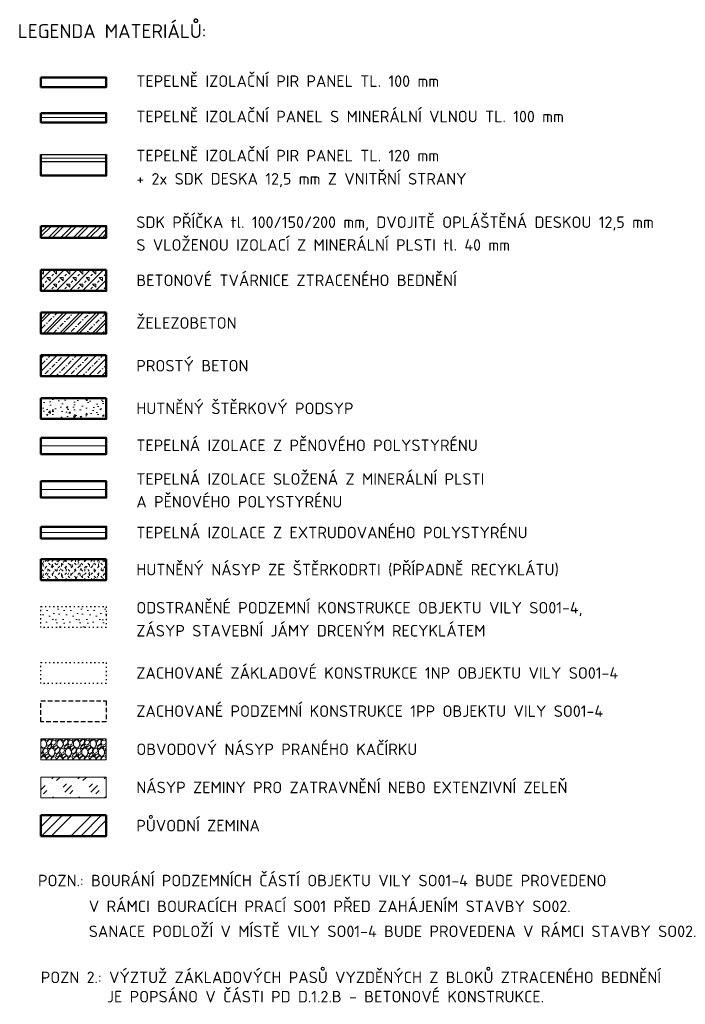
# Model space of a CAD drawing. Header units: millimetres. Extents: x -118752 to 407724, y -73278 to 155058.
# Tile 228 of 256: x 123192 to 137593, y 57915 to 79224. Entities that reach past the tile are written whole.
import ezdxf

# ---------------------------------------------------------------- set-up
doc = ezdxf.new("R2010")
doc.units = ezdxf.units.MM
doc.header["$LTSCALE"] = 10
doc.linetypes.add('BOURANI', pattern=[8.89, 2.54, -6.35])
doc.linetypes.add('DASH', pattern=[0.75, 0.5, -0.25])
for name, color, linetype, lineweight in [('CKBOURANI', 7, 'BOURANI', 25), ('CKIZOLACE', 1, 'Continuous', 18), ('CKSTENY_PODROVINOU', 7, 'Continuous', 25), ('CKSTENY_REZ', 6, 'Continuous', 50), ('CKTEXTY_MALE', 3, 'Continuous', 18), ('CKTEXTY_STREDNI', 6, 'Continuous', 25), ('srafy', 7, 'Continuous', 18)]:
    doc.layers.add(name, color=color, linetype=linetype, lineweight=lineweight)
doc.styles.get("Standard").update_dxf_attribs({"font": 'isocpeur.ttf'})
doc.linetypes.add('IZOLACE_POLYSTYREN_EXPANDOVANY', pattern='A,1,[224,CADKON.SHX,S=0.01,R=0,X=-0.5,Y=-1.74],-2', length=3)
doc.linetypes.add('IZOLACE_POLYSTYREN_PENOVY', pattern='A,0.001,[228,CADKON.SHX,S=0.1,R=0,X=0,Y=0],-2', length=2.001)
doc.linetypes.add('IZOLACE_PROTIOTRESOVA', pattern='A,0.001,[219,CADKON.SHX,S=1,R=0,X=0,Y=0],-1,[219,CADKON.SHX,S=1,R=180,X=1,Y=0],-1', length=2.001)
doc.linetypes.add('IZOLACE_TEPELNA_U', pattern='A,0.00254,-2.54,[216,CADKON.SHX,S=2.54,R=0,X=-2.54,Y=0],-15.24,[216,CADKON.SHX,S=2.54,R=180,X=2.54,Y=0],-2.54', length=20.32254)
doc.linetypes.add('IZOLACE_TEPELNA_U_0.5', pattern='A,0.001,[221,CADKON.SHX,S=1,R=0,X=0,Y=0],-2,[221,CADKON.SHX,S=1,R=180,X=2,Y=0],-2', length=4.001)

msp = doc.modelspace()

# ---------------------------------------------------------------- hatches: boundary and pattern name
at = {"layer": 'srafy', "transparency": 33554687}
h = msp.add_hatch(dxfattribs=at)
h.set_pattern_fill('ANSI32', color=256, scale=20, style=0)
h.paths.add_polyline_path([(125066.514, 74759.075), (125066.514, 74506.418), (123650.971, 74506.418), (123650.971, 74759.075)])
h = msp.add_hatch(dxfattribs=at)
h.set_pattern_fill('BETON-PERLITBETON', color=256, scale=50, style=0)
h.set_pattern_definition([(45, (0, 0), (-141.42136, 141.42136), []), (45, (141.42, 0), (-141.42136, 141.42136), [50, -150]), (135, (247.49, 35.36), (-141.42136, -141.42136), [100, -100]), (0, (176.78, 106.07), (141.42136, 141.42136), [70.71068, -212.13203]), (90, (247.49, 35.36), (-141.42136, 141.42136), [70.71068, -212.13203])])
h.paths.add_polyline_path([(125066.514, 73808.613), (125066.514, 73355.956), (123650.971, 73355.956), (123650.971, 73808.613)])
h = msp.add_hatch(dxfattribs=at)
h.set_pattern_fill('BETON-ZELEZOBETON', color=256, scale=50, style=0)
h.set_pattern_definition([(45, (0, 0), (-176.7767, 176.7767), []), (45, (70.7, 0), (-176.7767, 176.7767), []), (45, (212.13, 0), (-106.066, 247.48737), [100, -50, 0, -50])])
h.paths.add_polyline_path([(125066.514, 72884.479), (125066.514, 72431.822), (123650.971, 72431.822), (123650.971, 72884.479)])
h = msp.add_hatch(dxfattribs=at)
h.set_pattern_fill('BETON-PROSTY', color=256, scale=50, style=0)
h.set_pattern_definition([(45, (0, 0), (-141.42136, 141.42136), []), (45, (141.42, 0), (-70.71068, 212.13203), [100, -50, 0, -50])])
h.paths.add_polyline_path([(125066.514, 71960.345), (125066.514, 71507.688), (123650.971, 71507.688), (123650.971, 71960.345)])
h = msp.add_hatch(dxfattribs=at)
h.set_pattern_fill('AR-CONC', color=256, scale=2, style=0)
h.set_pattern_definition([(50, (0, 0), (364.36934, -31.8782), [38.1, -419.1]), (355, (0, 0), (-70.4857, 382.1133), [30.48, -335.28]), (100.451, (30.36, -2.66), (293.885, 350.2334), [32.38, -356.18]), (46.1842, (0, 101.6), (542.1581, -84.0847), [57.15, -628.65]), (96.6356, (45.2, 94.6), (474.8085, 494.8511), [48.57, -534.27]), (351.184, (0, 101.6), (474.8092, 494.8502), [45.72, -502.92]), (21, (50.8, 76.2), (303.22976, -204.53104), [38.1, -419.1]), (326, (50.8, 76.2), (123.6041, 368.3759), [30.48, -335.28]), (71.4514, (76.07, 59.16), (426.833, 163.8457), [32.38, -356.18]), (37.5, (0, 0), (6.17721, 169.11008), [0, -331.216, 0, -340.36, 0, -336.55]), (7.5, (0, 0), (133.63933, 200.36115), [0, -194.056, 0, -323.596, 0, -128.27]), (-32.5, (-113.28, 0), (271.18119, -11.45749), [0, -127, 0, -396.24, 0, -525.78]), (-42.5, (-164.08, 0), (296.25836, 50.853), [0, -165.1, 0, -263.144, 0, -373.38])])
h.paths.add_polyline_path([(125066.514, 71036.211), (125066.514, 70583.555), (123650.971, 70583.555), (123650.971, 71036.211)])
h = msp.add_hatch(dxfattribs=at)
h.set_pattern_fill('ZEM_ZASYP_NOSNY', color=256, scale=50, style=0)
h.set_pattern_definition([(45, (0, 891), (1e-14, 141.421356), [50, -150]), (135, (106.07, 961.71), (-141.421356, 1e-14), [50, -150]), (90, (0, 891), (-100, 100), [50, -150]), (65, (106.07, 961.71), (-48.36895, 132.892605), [50, -150])])
h.paths.add_polyline_path([(125066.514, 67547.441), (125066.514, 67094.784), (123650.971, 67094.784), (123650.971, 67547.441)])
at = {"layer": 'srafy'}
h = msp.add_hatch(dxfattribs=at)
h.set_pattern_fill('STIPPLE', color=256, scale=20, style=0)
h.set_pattern_definition([(0, (20.3, 700.9), (0, 508), [0, -508]), (0, (182.9, 711.06), (0, 508), [0, -508]), (0, (91.44, 822.8), (0, 508), [0, -508]), (0, (203.2, 904.1), (0, 508), [0, -508]), (0, (71.1, 934.6), (0, 508), [0, -508]), (0, (111.76, 1056.5), (0, 508), [0, -508]), (0, (40.64, 1147.94), (0, 508), [0, -508]), (0, (203.2, 1137.8), (0, 508), [0, -508]), (0, (325.1, 1158.1), (0, 508), [0, -508]), (0, (386.1, 1036.2), (0, 508), [0, -508]), (0, (487.7, 1026), (0, 508), [0, -508]), (0, (487.7, 843.14), (0, 508), [0, -508]), (0, (396.24, 782.2), (0, 508), [0, -508]), (0, (254, 812.66), (0, 508), [0, -508]), (0, (345.44, 904.1), (0, 508), [0, -508]), (0, (254, 995.54), (0, 508), [0, -508]), (0, (467.36, 711.06), (0, 508), [0, -508])])
h.paths.add_polyline_path([(125066.514, 66521.498), (125066.514, 66068.841), (123650.971, 66068.841), (123650.971, 66521.498)])
at = {"layer": 'srafy', "transparency": 33554687}
h = msp.add_hatch(dxfattribs=at)
h.set_pattern_fill('GRAVL1', color=256, scale=10, angle=45, style=0)
h.set_pattern_definition([(273.0128, (-50.29, 308.92), (179.605681, -3053.2870046), [34.17214, -3383.04835]), (229.9697, (-48.493, 274.796), (1975.6580968, 2334.865219), [58.64047, -5805.40495]), (177.5104, (-86.21, 229.895), (3771.7074617, -179.6083473), [41.34815, -4093.47213]), (312.2737, (-111.355, 114.947), (-3412.4980942, 3771.7069086), [53.40045, -5286.64373]), (337.8337, (-75.434, 75.434), (-3053.2882158, 1257.2334334), [52.36337, -5183.98074]), (402.2737, (-26.941, 55.678), (-3771.7069086, -3412.4980942), [53.40045, -5286.64373]), (82.6942, (12.572, 91.599), (-538.81840986, -4130.9174117), [70.61937, -6991.31165]), (117.2553, (21.553, 161.645), (-2694.0742264, 5208.5498064), [66.67195, -6600.52553]), (166.4296, (-8.98, 220.914), (-3771.7081583, 898.0232417), [53.5813, -5304.55454]), (220.2364, (-61.066, 233.487), (2155.2601182, 1796.052915), [61.17133, -2997.3938]), (267.3974, (-107.763, 193.9735), (-179.6078648, -4130.91771387), [79.1078, -7831.67725]), (183.8141, (68.25, 290.96), (-2334.866638, -179.6061342), [27.00045, -2673.05638]), (216.4692, (41.309, 289.164), (2694.077949, 1975.6546179), [51.3682, -5085.4638]), (270, (3e-14, 258.63), (179.60518, -179.60518), [35.92093, -323.28917]), (248.1986, (-34.125, 267.61), (538.815081, 1257.2360466), [19.34413, -1915.0622]), (336.8014, (-41.31, 249.65), (-718.420523, 359.21031), [27.35656, -1340.47535]), (75.9638, (-16.164, 238.875), (179.604321, 898.025703), [44.43197, -1436.62984]), (206.5651, (-5.39, 281.98), (538.81516, 179.605487), [32.1287, -771.0899]), (61.3895, (-145.48, 145.48), (1257.2375611, 2334.865677), [45.0088, -4455.88263]), (115.3462, (-123.928, 184.993), (1257.2370941, -2694.0763663), [37.7599, -3738.22163]), (338.1986, (-41.31, 317.9), (-1257.2360466, 538.815081), [38.688, -1895.71833]), (388.6105, (-5.388, 303.533), (-2334.865677, -1257.2375611), [45.0088, -4455.88263]), (384.444, (-34.125, 34.125), (-1257.235469, -538.8164176), [43.4035, -2126.7735]), (339.7751, (5.388, 52.085), (-2873.6811705, 1077.632752), [36.3672, -3600.3593]), (111.8014, (140.092, 140.092), (-538.815081, 1257.2360466), [38.688, -1895.71833]), (62.354, (125.724, 176.013), (-1616.4474519, -3053.2864564), [42.57827, -4215.2377]), (114.444, (52.085, 52.085), (538.8164176, -1257.235469), [21.70176, -2148.47526]), (146.3099, (129.316, 129.316), (-898.025322, 538.815928), [12.95146, -1282.19937]), (210.9638, (118.54, 136.5), (718.42024, 359.210692), [52.36337, -994.9053]), (231.009, (73.638, 109.559), (1616.4461796, 1975.6561793), [48.5267, -4804.13644]), (348.6901, (1e-14, 222.71), (-538.815528, 179.604803), [36.6324, -879.17757]), (398.1572, (35.921, 215.526), (3412.4986485, 2694.0752859), [63.95568, -6331.601]), (105.9454, (86.21, 255.04), (538.8154314, -1975.6564206), [26.15082, -2588.9392]), (135, (79.03, 280.18), (-359.21024, 4e-14), [15.24, -238.76]), (165.2564, (64.658, 111.355), (1975.6558694, -538.8167267), [35.2867, -3493.3941]), (93.0128, (30.533, 120.335), (-179.605681, 3053.2870046), [68.3443, -3348.8762]), (45, (26.94, 188.59), (4e-14, 359.21024), [66.04, -187.96]), (370.3048, (73.638, 235.283), (-3053.2875964, -538.8127898), [40.16096, -3975.9316]), (299.0546, (113.15, 242.467), (538.81541, -898.025615), [36.9829, -1812.16503]), (252.646, (131.112, 210.138), (-1616.4439634, -5208.5491825), [60.2145, -5961.2464]), (220.4261, (113.151, 152.664), (-2514.47088044, -2155.2625031), [63.70295, -6306.5848])])
h.paths.add_polyline_path([(125066.514, 63658.557), (125066.514, 63205.901), (123650.971, 63205.901), (123650.971, 63658.557)])
at = {"layer": 'srafy', "transparency": 33554661}
h = msp.add_hatch(dxfattribs=at)
h.set_pattern_fill('SKLO', color=256, scale=100, style=0)
h.set_pattern_definition([(45, (0, 0), (4e-14, 565.6854), [200, -200]), (45, (388.9, 247.5), (4e-14, 565.6854), [100, -300]), (45, (247.5, 388.9), (4e-14, 565.6854), [100, -300])])
h.paths.add_polyline_path([(125066.514, 62832.871), (125066.514, 62380.215), (123650.971, 62380.215), (123650.971, 62832.871)])
at = {"layer": 'srafy', "transparency": 33554687}
h = msp.add_hatch(dxfattribs=at)
h.set_pattern_fill('ZEM_PUVODNI', color=256, scale=150, style=0)
h.set_pattern_definition([(45, (0, -1651.4), (-424.264, 424.264), []), (45, (212.13, -1651.4), (-424.264, 424.264), []), (45, (424.26, -1651.4), (-424.264, 424.264), [])])
h.paths.add_polyline_path([(125066.514, 62007.185), (125066.514, 61554.529), (123650.971, 61554.529), (123650.971, 62007.185)])

# ---------------------------------------------------------------- linework, layer by layer
at = {"layer": 'CKBOURANI'}
for p, q in [((123650.971, 66521.498), (125066.514, 66521.498)), ((123650.971, 65309.93), (125066.514, 65309.93))]:
    msp.add_line(p, q, dxfattribs=at)
at = {"layer": 'CKBOURANI', "linetype": 'DASH', "ltscale": 20}
msp.add_line((123650.971, 64484.244), (125066.514, 64484.244), dxfattribs=at)
at = {"layer": 'CKBOURANI'}
for points in [[(125066.514, 66521.498), (125066.514, 66068.841), (123650.971, 66068.841), (123650.971, 66521.498)], [(125066.514, 65309.93), (125066.514, 64857.273), (123650.971, 64857.273), (123650.971, 65309.93)]]:
    msp.add_lwpolyline(points, dxfattribs=at)
at = {"layer": 'CKBOURANI', "linetype": 'DASH', "ltscale": 20}
msp.add_lwpolyline([(125066.514, 64484.244), (125066.514, 64031.587), (123650.971, 64031.587), (123650.971, 64484.244)], dxfattribs=at)
at = {"layer": 'CKIZOLACE', "linetype": 'IZOLACE_POLYSTYREN_PENOVY', "ltscale": 10}
msp.add_lwpolyline([(123650.971, 77104.323), (125066.514, 77104.323)], dxfattribs=at)
at = {"layer": 'CKIZOLACE', "linetype": 'IZOLACE_POLYSTYREN_EXPANDOVANY', "ltscale": 3.75}
msp.add_lwpolyline([(123650.971, 76228.861), (125066.514, 76228.861)], dxfattribs=at)
at = {"layer": 'CKIZOLACE', "linetype": 'IZOLACE_TEPELNA_U', "ltscale": 1.722441}
msp.add_lwpolyline([(123650.971, 69999.597), (125066.514, 69999.597)], dxfattribs=at)
at = {"layer": 'CKIZOLACE', "linetype": 'IZOLACE_TEPELNA_U_0.5', "ltscale": 4.375}
msp.add_lwpolyline([(123650.971, 69060.009), (125066.514, 69060.009)], dxfattribs=at)
at = {"layer": 'CKIZOLACE', "linetype": 'IZOLACE_PROTIOTRESOVA', "ltscale": 12.5}
msp.add_lwpolyline([(123650.971, 68124.608), (125066.514, 68124.608)], dxfattribs=at)
at = {"layer": 'CKSTENY_PODROVINOU'}
for p, q in [((123650.971, 77204.323), (125066.514, 77204.323)), ((123650.971, 77004.323), (123650.971, 77204.323)), ((125066.514, 77004.323), (125066.514, 77204.323)), ((123650.971, 77004.323), (125066.514, 77004.323)), ((123650.971, 76153.861), (123650.971, 76303.861)), ((123650.971, 76303.861), (125066.514, 76303.861)), ((125066.514, 76153.861), (125066.514, 76303.861)), ((123650.971, 76153.861), (125066.514, 76153.861)), ((123650.971, 69824.597), (123650.971, 70174.597)), ((125066.514, 69824.597), (125066.514, 70174.597)), ((123650.971, 69824.597), (125066.514, 69824.597)), ((123650.971, 68885.009), (123650.971, 69235.009)), ((125066.514, 68885.009), (125066.514, 69235.009)), ((123650.971, 68885.009), (125066.514, 68885.009)), ((123650.971, 67999.608), (123650.971, 68249.608)), ((125066.514, 67999.608), (125066.514, 68249.608)), ((123650.971, 67999.608), (125066.514, 67999.608))]:
    msp.add_line(p, q, dxfattribs=at)
at = {"layer": 'CKSTENY_REZ'}
for p, q in [((123650.971, 73808.613), (125066.514, 73808.613)), ((123650.971, 72884.479), (125066.514, 72884.479)), ((123650.971, 71960.345), (125066.514, 71960.345)), ((123650.971, 71036.211), (125066.514, 71036.211)), ((123650.971, 67547.441), (125066.514, 67547.441)), ((123650.971, 62007.185), (125066.514, 62007.185))]:
    msp.add_line(p, q, dxfattribs=at)
for points in [[(123650.971, 77969.651), (125066.514, 77969.651), (125066.514, 77766.995), (123650.971, 77766.995)], [(123650.971, 77204.323), (125066.514, 77204.323), (125066.514, 77001.666), (123650.971, 77001.666)], [(123650.971, 74759.075), (125066.514, 74759.075), (125066.514, 74506.418), (123650.971, 74506.418)], [(123650.971, 70174.597), (125066.514, 70174.597), (125066.514, 69821.941), (123650.971, 69821.941)], [(123650.971, 69235.009), (125066.514, 69235.009), (125066.514, 68882.352), (123650.971, 68882.352)], [(123650.971, 68249.608), (125066.514, 68249.608), (125066.514, 67996.952), (123650.971, 67996.952)]]:
    msp.add_lwpolyline(points, close=True, dxfattribs=at)
for points in [[(125066.514, 76303.861), (125066.514, 75851.204), (123650.971, 75851.204), (123650.971, 76303.861)], [(125066.514, 73808.613), (125066.514, 73355.956), (123650.971, 73355.956), (123650.971, 73808.613)], [(125066.514, 72884.479), (125066.514, 72431.822), (123650.971, 72431.822), (123650.971, 72884.479)], [(125066.514, 71960.345), (125066.514, 71507.688), (123650.971, 71507.688), (123650.971, 71960.345)], [(125066.514, 71036.211), (125066.514, 70583.555), (123650.971, 70583.555), (123650.971, 71036.211)], [(125066.514, 67547.441), (125066.514, 67094.784), (123650.971, 67094.784), (123650.971, 67547.441)], [(125066.514, 62007.185), (125066.514, 61554.529), (123650.971, 61554.529), (123650.971, 62007.185)]]:
    msp.add_lwpolyline(points, dxfattribs=at)
at = {"layer": 'srafy', "transparency": 33554687}
for p, q in [((123650.971, 63658.557), (125066.514, 63658.557)), ((123650.971, 62832.871), (125066.514, 62832.871))]:
    msp.add_line(p, q, dxfattribs=at)
for points in [[(125066.514, 63658.557), (125066.514, 63205.901), (123650.971, 63205.901), (123650.971, 63658.557)], [(125066.514, 62832.871), (125066.514, 62380.215), (123650.971, 62380.215), (123650.971, 62832.871)]]:
    msp.add_lwpolyline(points, dxfattribs=at)

# ---------------------------------------------------------------- texts
at = {"layer": 'CKTEXTY_MALE'}
for s, p in [('TEPELNĚ IZOLAČNÍ PIR PANEL TL. 100 mm', (125715.896, 77769.433)), ('TEPELNĚ IZOLAČNÍ PANEL S MINERÁLNÍ VLNOU TL. 100 mm', (125715.896, 77004.104)), ('TEPELNĚ IZOLAČNÍ PIR PANEL TL. 120 mm', (125715.896, 76158.646)), ('+ 2x SDK DESKA 12,5 mm Z VNITŘNÍ STRANY', (125715.896, 75655.098)), ('SDK PŘÍČKA tl. 100/150/200 mm, DVOJITĚ OPLÁŠTĚNÁ DESKOU 12,5 mm', (125715.896, 74716.537)), ('S VLOŽENOU IZOLACÍ Z MINERÁLNÍ PLSTI tl. 40 mm', (125715.896, 74223.966)), ('BETONOVÉ TVÁRNICE ZTRACENÉHO BEDNĚNÍ', (125715.896, 73459.195)), ('ŽELEZOBETON', (125715.896, 72535.061)), ('PROSTÝ BETON', (125715.896, 71610.927)), ('HUTNĚNÝ ŠTĚRKOVÝ PODSYP', (125715.896, 70686.794)), ('TEPELNÁ IZOLACE Z PĚNOVÉHO POLYSTYRÉNU', (125715.896, 69888.297)), ('TEPELNÁ IZOLACE SLOŽENÁ Z MINERÁLNÍ PLSTI', (125715.896, 69158.54)), ('A PĚNOVÉHO POLYSTYRÉNU', (125715.896, 68666.657)), ('TEPELNÁ IZOLACE Z EXTRUDOVANÉHO POLYSTYRÉNU', (125715.896, 68000.191)), ('HUTNĚNÝ NÁSYP ZE ŠTĚRKODRTI (PŘÍPADNĚ RECYKLÁTU)', (125715.896, 67198.024)), ('ODSTRANĚNÉ PODZEMNÍ KONSTRUKCE OBJEKTU VILY SO01-4, ', (125715.896, 66372.337)), ('ZÁSYP STAVEBNÍ JÁMY DRCENÝM RECYKLÁTEM', (125715.896, 65874.348)), ('ZACHOVANÉ ZÁKLADOVÉ KONSTRUKCE 1NP OBJEKTU VILY SO01-4', (125715.896, 64960.512)), ('ZACHOVANÉ PODZEMNÍ KONSTRUKCE 1PP OBJEKTU VILY SO01-4', (125715.896, 64134.826)), ('OBVODOVÝ NÁSYP PRANÉHO KAČÍRKU', (125715.896, 63309.14)), ('NÁSYP ZEMINY PRO ZATRAVNĚNÍ NEBO EXTENZIVNÍ ZELEŇ', (125715.896, 62483.454)), ('PŮVODNÍ ZEMINA', (125715.896, 61657.768)), ('POZN.: BOURÁNÍ PODZEMNÍCH ČÁSTÍ OBJEKTU VILY SO01-4 BUDE PROVEDENO', (123588.65, 60468.207)), ('V RÁMCI BOURACÍCH PRACÍ SO01 PŘED ZAHÁJENÍM STAVBY SO02.', (124687.146, 59910.24)), ('SANACE PODLOŽÍ V MÍSTĚ VILY SO01-4 BUDE PROVEDENA V RÁMCI STAVBY SO02. ', (124687.146, 59369.711))]:
    msp.add_text(s, height=250, dxfattribs=at).set_placement(p)
at = {"layer": 'CKTEXTY_MALE', "insert": (123648.358, 58622.71), "char_height": 150, "width": 16141.65613, "attachment_point": 1}
msp.add_mtext('\\H250;POZN 2.: VÝZTUŽ ZÁKLADOVÝCH PASŮ VYZDĚNÝCH Z BLOKŮ ZTRACENÉHO BEDNĚNÍ \\P         JE POPSÁNO V ČÁSTI PD D.1.2.B - BETONOVÉ KONSTRUKCE. ', dxfattribs=at)
at = {"layer": 'CKTEXTY_STREDNI'}
msp.add_text('LEGENDA MATERIÁLŮ:', height=300, dxfattribs=at).set_placement((123151.104, 78827.347))

doc.saveas('drawing.dxf')
